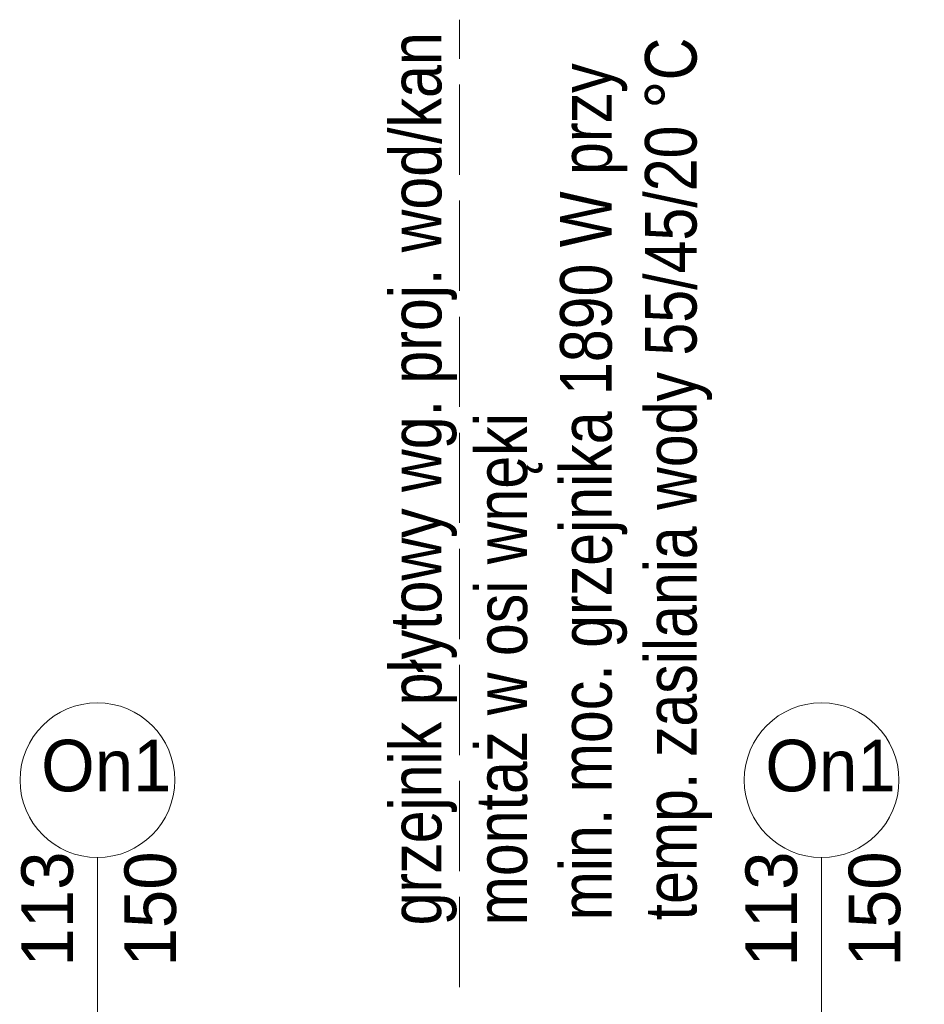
# Model space of a CAD drawing. Header units: millimetres. Extents: x 172139 to 266886, y 89395 to 138225.
# Tile 86 of 94: x 217904 to 219658, y 121741 to 123650. Entities that reach past the tile are written whole.
import ezdxf
from ezdxf.enums import TextEntityAlignment as Align

# ---------------------------------------------------------------- set-up
doc = ezdxf.new("R2010")
doc.units = ezdxf.units.MM
doc.header["$MEASUREMENT"] = 0
doc.linetypes.add('Krawędzie ukryte', pattern=[225, 175, -50])
doc.layers.add('KR_INW', color=7, linetype='Continuous')
doc.layers.add('Znaczniki okien ArchiCADa', color=7, linetype='Continuous')
for name, color, linetype, lineweight, true_color in [('PRZBUDOWA_W_KAN_OPIS_Nr_pióra__24', 7, 'Continuous', 15, 0x029e21), ('PRZBUDOWA_W_KAN_OPIS_Nr_pióra__4', 7, 'Continuous', 13, 0x029e21), ('Znaczniki okien ArchiCADa_Nr_pióra__20', 7, 'Continuous', 13, 0xb00000), ('Znaczniki okien ArchiCADa_Nr_pióra__44', 7, 'Continuous', 13, 0x029e21)]:
    doc.layers.add(name, color=color, linetype=linetype, lineweight=lineweight, true_color=true_color)
doc.layers.add('Znaczniki okien ArchiCADa_Nr_pióra__7', color=7, linetype='Continuous', lineweight=13)
doc.styles.add('GENERATED_STYLE_1', font='txt')

# ---------------------------------------------------------------- blocks, each defined once
blk = doc.blocks.new('Znacznik O 19')
at = {"layer": 'Znaczniki okien ArchiCADa_Nr_pióra__20', "linetype": 'Continuous'}
blk.add_line((0, 350), (0, -830), dxfattribs=at)
at = {"layer": 'Znaczniki okien ArchiCADa_Nr_pióra__44', "linetype": 'Continuous'}
for start, end in [(0, 180), (180, 0)]:
    blk.add_arc((0, 500), 150, start, end, dxfattribs=at)
at = {"layer": 'Znaczniki okien ArchiCADa_Nr_pióra__7', "style": 'GENERATED_STYLE_1'}
for tag, p in [('AC_MarkerText_2', (-17.6, 138.6)), ('AC_MarkerText_3', (182.4, 138.7))]:
    blk.add_attdef(tag, text='', height=100, rotation=90, dxfattribs=at).set_placement(p, align=Align.BOTTOM_LEFT)
for tag, p in [('AC_WIDO_ID', (-109.2, 448.3)), ('AC_MarkerText_4', (-144, -758))]:
    blk.add_attdef(tag, text='', height=100, dxfattribs=at).set_placement(p, align=Align.BOTTOM_LEFT)
blk = doc.blocks.new('Ściana_1', base_point=(179075.1, 121675.6))
at = {"layer": 'Znaczniki okien ArchiCADa', "color": 14, "lineweight": 13, "true_color": 0xb00000}
ref = blk.add_blockref('Znacznik O 19', (218055, 121675.6), dxfattribs=at)
ref.add_attrib('AC_MarkerText_2', '113', dxfattribs={"layer": 'Znaczniki okien ArchiCADa_Nr_pióra__7', "color": 7, "height": 100, "rotation": 90, "style": 'GENERATED_STYLE_1'}).set_placement((218037.4, 121814.2), align=Align.BOTTOM_LEFT)
ref.add_attrib('AC_MarkerText_3', '150', dxfattribs={"layer": 'Znaczniki okien ArchiCADa_Nr_pióra__7', "color": 7, "height": 100, "rotation": 90, "style": 'GENERATED_STYLE_1'}).set_placement((218237.4, 121814.3), align=Align.BOTTOM_LEFT)
ref.add_attrib('AC_MarkerText_4', 'hp 88', dxfattribs={"layer": 'Znaczniki okien ArchiCADa_Nr_pióra__7', "color": 7, "height": 100, "style": 'GENERATED_STYLE_1'}).set_placement((217911, 120917.6), align=Align.BOTTOM_LEFT)
ref.add_attrib('AC_WIDO_ID', 'On1', dxfattribs={"layer": 'Znaczniki okien ArchiCADa_Nr_pióra__7', "color": 7, "height": 100, "style": 'GENERATED_STYLE_1'}).set_placement((217945.9, 122123.9), align=Align.BOTTOM_LEFT)
ref = blk.add_blockref('Znacznik O 19', (219458.9, 121675.6), dxfattribs=at)
ref.add_attrib('AC_MarkerText_2', '113', dxfattribs={"layer": 'Znaczniki okien ArchiCADa_Nr_pióra__7', "color": 7, "height": 100, "rotation": 90, "style": 'GENERATED_STYLE_1'}).set_placement((219441.3, 121814.2), align=Align.BOTTOM_LEFT)
ref.add_attrib('AC_MarkerText_3', '150', dxfattribs={"layer": 'Znaczniki okien ArchiCADa_Nr_pióra__7', "color": 7, "height": 100, "rotation": 90, "style": 'GENERATED_STYLE_1'}).set_placement((219641.3, 121814.3), align=Align.BOTTOM_LEFT)
ref.add_attrib('AC_MarkerText_4', 'hp 88', dxfattribs={"layer": 'Znaczniki okien ArchiCADa_Nr_pióra__7', "color": 7, "height": 100, "style": 'GENERATED_STYLE_1'}).set_placement((219314.9, 120917.6), align=Align.BOTTOM_LEFT)
ref.add_attrib('AC_WIDO_ID', 'On1', dxfattribs={"layer": 'Znaczniki okien ArchiCADa_Nr_pióra__7', "color": 7, "height": 100, "style": 'GENERATED_STYLE_1'}).set_placement((219349.8, 122123.9), align=Align.BOTTOM_LEFT)

msp = doc.modelspace()

# ---------------------------------------------------------------- linework, layer by layer
at = {"layer": 'PRZBUDOWA_W_KAN_OPIS_Nr_pióra__24', "linetype": 'Krawędzie ukryte'}
msp.add_line((218757, 120874.2), (218757, 123650), dxfattribs=at)

# ---------------------------------------------------------------- block references
at = {"layer": 'KR_INW'}
msp.add_blockref('Ściana_1', (179075.1, 121675.6), dxfattribs=at)

# ---------------------------------------------------------------- texts
at = {"layer": 'PRZBUDOWA_W_KAN_OPIS_Nr_pióra__4', "linetype": 'Continuous', "char_height": 100, "attachment_point": 1, "rotation": 90, "style": 'GENERATED_STYLE_1'}
for s, insert, width, line_spacing_factor in [('\\A1;{\\fArial Narrow|b0|i0|c238|p34;min. moc. grzejnika 1890 W przy temp. zasilania wody 55/45/20 °C   }', (218952.1, 121903.7), 1837.01, 0.986587), ('\\A1;{\\fArial Narrow|b0|i0|c238|p34;grzejnik płytowy wg. proj. wod/kan\\P\\fArial Narrow|b0|i0|c238|p34;montaż w osi wnęki}', (218621.9, 121894), 2074.538, 0.996244)]:
    msp.add_mtext(s, dxfattribs=dict(at, insert=insert, width=width, line_spacing_factor=line_spacing_factor))

doc.saveas('drawing.dxf')
